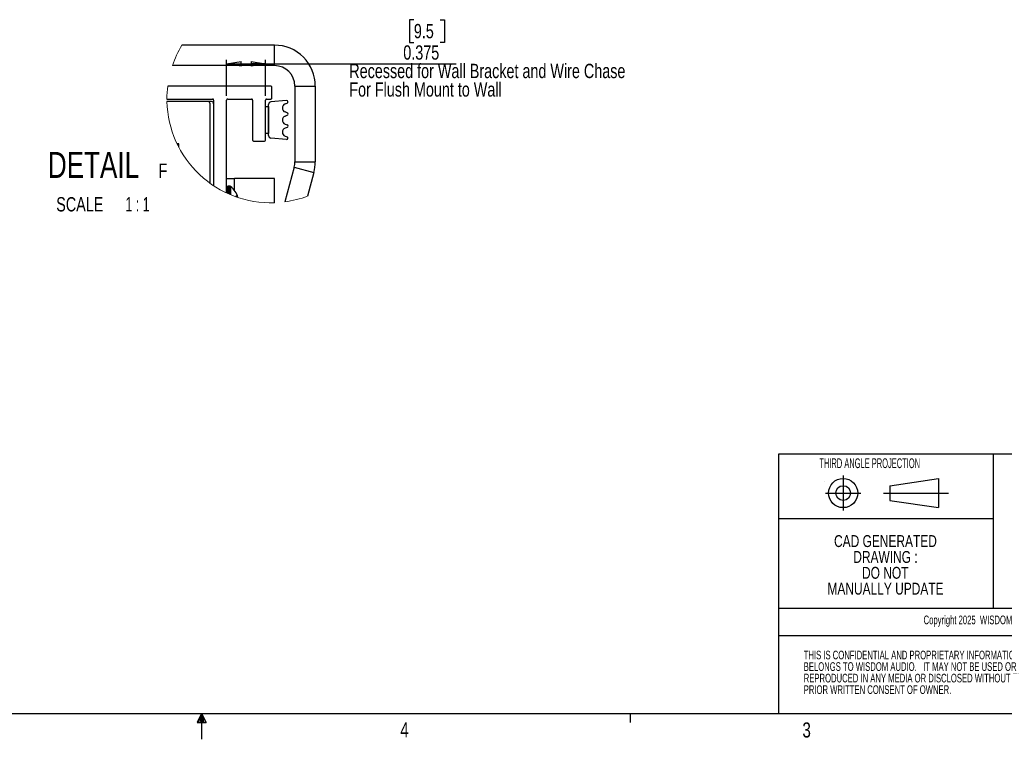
# Model space of a CAD drawing. Header units: inches. Extents: x 0.3 to 33.8, y 0.2 to 21.7.
# Tile 38 of 90: x 15.3 to 24.8, y 0.2 to 7.1. Entities that reach past the tile are written whole.
import ezdxf

# ---------------------------------------------------------------- set-up
doc = ezdxf.new("R2010")
doc.units = ezdxf.units.IN
doc.header["$MEASUREMENT"] = 0
doc.layers.add('BORDERS', color=7, linetype='Continuous')
doc.styles.add('SLDTEXTSTYLE0', font='TXT', dxfattribs={"width": 0.75})
doc.styles.add('SLDTEXTSTYLE11', font='TXT', dxfattribs={"width": 0.65})
doc.styles.add('SLDTEXTSTYLE2', font='TXT', dxfattribs={"width": 0.503965})
doc.styles.add('SLDTEXTSTYLE3', font='TXT', dxfattribs={"width": 0.663})
doc.dimstyles.new('SLDDIMSTYLE4', dxfattribs={"dimtxt": 0.137795, "dimasz": 0.14, "dimexe": 0, "dimexo": 0.0625, "dimgap": 0.034449, "dimtad": 1, "dimdec": 3, "dimrnd": 1e-09, "dimdsep": 46, "dimtxsty": 'SLDTEXTSTYLE0', "dimblk1": 'CLOSED', "dimblk2": 'CLOSED', "dimsah": 1, "dimcen": 0.09, "dimadec": 0, "dimazin": 2, "dimtfac": 1, "dimtdec": 3, "dimtofl": 0, "dimtmove": 0, "dimatfit": 3, "dimldrblk": 'CLOSED', "dimfxl": 0, "dimfrac": 2, "dimtolj": 1, "dimtzin": 12, "dimarcsym": 0})

# ---------------------------------------------------------------- blocks, each defined once
blk = doc.blocks.new('SW_NOTE_0_1')
at = {"layer": 'BORDERS', "color": 0, "char_height": 0.137795, "attachment_point": 1, "style": 'SLDTEXTSTYLE0'}
for s, insert in [('Recessed for Wall Bracket and Wire Chase', (0, 0.1776)), ('For Flush Mount to Wall', (0, -0.0005))]:
    blk.add_mtext(s, dxfattribs=dict(at, insert=insert))
blk = doc.blocks.new('SW_NOTE_0_3')
at = {"layer": 'BORDERS', "color": 0, "attachment_point": 2, "style": 'SLDTEXTSTYLE0'}
for s, insert, char_height in [('CAD GENERATED', (0.6069, 0.1477), 0.114583), ('DRAWING :', (0.6069, -0.0051), 0.11458), ('DO NOT', (0.6049, -0.1578), 0.11458), ('MANUALLY UPDATE', (0.6073, -0.3106), 0.114583)]:
    blk.add_mtext(s, dxfattribs=dict(at, insert=insert, char_height=char_height))
blk = doc.blocks.new('SW_NOTE_0_5')
at = {"layer": 'BORDERS', "color": 0, "char_height": 0.083333, "attachment_point": 1, "style": 'SLDTEXTSTYLE3'}
for s, insert in [('THIS IS CONFIDENTIAL AND PROPRIETARY INFORMATION THAT', (0, 0.1074)), ('BELONGS TO WISDOM AUDIO.   IT MAY NOT BE USED OR', (0, -0.0037)), ('REPRODUCED IN ANY MEDIA OR DISCLOSED WITHOUT THE', (0, -0.1148)), ('PRIOR WRITTEN CONSENT OF OWNER.', (0, -0.2259))]:
    blk.add_mtext(s, dxfattribs=dict(at, insert=insert))
blk = doc.blocks.new('_Closed')
at = {"color": 0, "linetype": 'ByBlock', "lineweight": -2}
for p, q in [((-1, 0.166667), (0, 0)), ((-1, 0.166667), (-1, -0.166667)), ((0, 0), (-1, -0.166667)), ((0, 0), (-1, 0))]:
    blk.add_line(p, q, dxfattribs=at)
blk = doc.blocks.new('_D_12')
at = {"layer": 'BORDERS'}
for p, q in [((19.0672, 7.0938), (19.0252, 7.0938)), ((19.0252, 7.0938), (19.0252, 6.8751)), ((19.3217, 7.0938), (19.3637, 7.0938)), ((19.3637, 7.0938), (19.3637, 6.8751)), ((19.0252, 6.8751), (19.0672, 6.8751)), ((19.3637, 6.8751), (19.3217, 6.8751)), ((17.2651, 6.3592), (17.2651, 6.7083)), ((17.2651, 6.6689), (17.6401, 6.6689)), ((17.6401, 6.3592), (17.6401, 6.7083)), ((17.6401, 6.6689), (19.4744, 6.6689))]:
    blk.add_line(p, q, dxfattribs=at)
at = {"layer": 'BORDERS', "xscale": 0.14, "yscale": 0.14, "rotation": 180.0000000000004}
blk.add_blockref('_Closed', (17.2651, 6.6689), dxfattribs=at)
at = {"layer": 'BORDERS', "xscale": 0.14, "yscale": 0.14}
blk.add_blockref('_Closed', (17.6401, 6.6689), dxfattribs=at)
at = {"layer": 'BORDERS', "char_height": 0.1378, "attachment_point": 1, "style": 'SLDTEXTSTYLE0'}
for s, insert in [('9.5', (19.0672, 7.0527)), ('0.375', (18.9654, 6.8466))]:
    blk.add_mtext(s, dxfattribs=dict(at, insert=insert))
blk = doc.blocks.new('SW_NOTE_0_14')
at = {"layer": 'BORDERS', "color": 0, "attachment_point": 2}
for s, insert, char_height, style in [('DETAIL', (0.5117, 0.3223), 0.25, 'SLDTEXTSTYLE0'), ('F', (1.1799, 0.2105), 0.1378, 'SLDTEXTSTYLE0'), ('SCALE', (0.3798, -0.1128), 0.1378, 'SLDTEXTSTYLE0'), ('1 : 1', (0.9353, -0.1128), 0.1378, 'SLDTEXTSTYLE11')]:
    blk.add_mtext(s, dxfattribs=dict(at, insert=insert, char_height=char_height, style=style))

msp = doc.modelspace()

# ---------------------------------------------------------------- linework, layer by layer
at = {"color": 7, "linetype": 'Continuous', "lineweight": 25}
for p, q in [((17.7251, 6.84851), (16.83515, 6.84851)), ((17.7251, 6.65166), (17.7251, 6.84851)), ((17.7251, 6.65166), (16.74331, 6.65166)), ((17.6901, 6.45481), (16.69795, 6.45481)), ((17.7001, 6.33981), (17.7001, 6.44481)), ((17.92195, 6.45481), (17.92195, 5.72489)), ((17.92195, 6.45481), (18.1188, 6.45481)), ((18.1188, 6.45481), (18.1188, 5.72489)), ((16.6901, 6.32981), (17.1301, 6.32981)), ((17.1201, 6.30481), (16.69042, 6.30481)), ((17.10525, 5.51866), (17.10525, 6.28481)), ((17.1401, 6.31981), (17.1401, 5.49464)), ((17.2651, 5.42461), (17.2651, 6.31981)), ((17.2751, 6.32981), (17.5051, 6.32981)), ((17.5151, 6.31981), (17.5151, 5.93481)), ((17.6401, 5.93481), (17.6401, 6.31981)), ((17.6401, 6.25856), (17.66885, 6.25856)), ((17.6501, 6.32981), (17.6901, 6.32981)), ((17.66885, 5.97784), (17.66885, 6.27677)), ((17.66885, 6.25856), (17.66885, 5.99606)), ((17.84118, 6.31476), (17.69167, 6.30168)), ((17.82832, 6.28184), (17.84697, 6.28862)), ((17.84697, 6.19799), (17.82832, 6.20478)), ((17.82832, 6.16584), (17.84697, 6.17262)), ((17.82832, 6.08878), (17.84697, 6.08199)), ((17.66885, 5.99606), (17.6401, 5.99606)), ((17.84697, 6.05662), (17.82832, 6.04983)), ((17.82832, 5.97278), (17.84697, 5.96599)), ((16.80416, 5.89674), (16.78874, 5.89674)), ((16.80416, 5.86602), (16.80416, 5.89674)), ((17.5251, 5.92481), (17.6301, 5.92481)), ((17.84118, 5.93986), (17.69167, 5.95294)), ((17.92195, 5.72489), (18.1188, 5.72489)), ((17.91525, 5.67394), (17.8255, 5.33902)), ((17.91525, 5.67394), (18.10539, 5.62299)), ((18.10539, 5.62299), (18.04419, 5.3946)), ((17.2651, 5.56481), (17.3401, 5.56481)), ((17.7251, 5.56481), (17.3401, 5.56481)), ((17.3401, 5.45008), (17.3401, 5.56481)), ((17.7251, 5.33042), (17.7251, 5.56481)), ((17.27838, 5.49061), (17.26722, 5.48655)), ((17.26722, 5.48655), (17.26722, 5.42362)), ((17.27838, 5.49061), (17.27838, 5.4185)), ((17.29385, 5.49081), (17.27948, 5.49081)), ((17.27948, 5.49081), (17.27948, 5.418)), ((17.29385, 5.49081), (17.29385, 5.41166)), ((17.30384, 5.48734), (17.30384, 5.40742)), ((17.36125, 5.38543), (17.36125, 5.3994))]:
    msp.add_line(p, q, dxfattribs=at)
at = {"color": 7, "linetype": 'Continuous', "lineweight": 18}
for centre, radius, start, end in [((17.69011, 6.32981), 1, 148.754892, 161.225119), ((17.69012, 6.32981), 1.00002, 172.819297, 179.999926), ((17.6901, 6.32981), 1, 181.432566, 272.005748), ((17.6901, 6.32981), 1, 277.781792, 290.737482)]:
    msp.add_arc(centre, radius, start, end, dxfattribs=at)
at = {"color": 7, "linetype": 'Continuous', "lineweight": 25}
for centre, radius, start, end in [((17.7251, 6.45481), 0.3937, 359.999957, 90.000043), ((17.7251, 6.45481), 0.19685, 0.000097, 89.99986), ((17.6901, 6.44481), 0.01, 359.99987, 90.00013), ((17.08526, 6.28481), 0.02, 0.000228, 90.000402), ((17.1201, 6.28481), 0.02, 0.000228, 90.000402), ((17.1301, 6.31981), 0.01, 359.998906, 89.999833), ((17.2751, 6.31981), 0.01, 89.999029, 180.001811), ((17.5051, 6.31981), 0.01, 359.998189, 90.000971), ((17.6501, 6.31981), 0.01, 89.99987, 180.001811), ((17.69385, 6.27677), 0.025, 95.000106, 180.000028), ((17.6901, 6.33981), 0.01, 269.99987, 0.00013), ((17.84235, 6.24331), 0.041, 110.000152, 249.999848), ((17.84235, 6.30131), 0.0135, 290.000033, 95.000448), ((17.84235, 6.12731), 0.041, 110.000152, 249.999848), ((17.84235, 6.18531), 0.0135, 290.000712, 69.999288), ((17.84235, 6.06931), 0.0135, 290.000712, 69.999288), ((17.69385, 5.97784), 0.025, 179.999388, 265.000478), ((17.84235, 6.01131), 0.041, 110.000049, 249.999951), ((17.5251, 5.93481), 0.01, 179.999029, 270.000971), ((17.6301, 5.93481), 0.01, 270.000464, 359.999536), ((17.84235, 5.95331), 0.0135, 264.999552, 69.999967), ((17.72512, 5.72489), 0.19684, 344.999403, 0.000459), ((17.7251, 5.72489), 0.3937, 345.00001, 0.000015), ((17.26832, 5.48353), 0.00322, 109.995877, 180.004055), ((17.27948, 5.48758), 0.00323, 90.01586, 109.983558), ((17.29385, 5.47471), 0.0161, 51.667362, 89.997796), ((17.18035, 5.33076), 0.19941, 14.692299, 51.738889), ((17.26455, 5.33759), 0.11539, 22.681555, 32.260096)]:
    msp.add_arc(centre, radius, start, end, dxfattribs=at)
msp.add_open_spline([(17.36125, 5.3994), (17.36124, 5.39952), (17.36123, 5.39971), (17.36149, 5.39991), (17.36178, 5.39966), (17.36197, 5.39943), (17.36209, 5.39923), (17.36213, 5.39918)], degree=3, knots=[0, 0, 0, 0, 0.2302312, 0.3570432, 0.5422874, 0.8736549, 1, 1, 1, 1], dxfattribs=at)
at = {"layer": 'BORDERS', "color": 250, "lineweight": 25}
msp.add_line((22.5761, 2.9106), (22.5761, 0.4106), dxfattribs=at)
at = {"layer": 'BORDERS', "lineweight": 25}
for p, q in [((33.52288, 2.9106), (22.5761, 2.9106)), ((23.64797, 2.60535), (24.11672, 2.67548)), ((24.11672, 2.67548), (24.11672, 2.39423)), ((23.64797, 2.60535), (23.64797, 2.46435)), ((23.64797, 2.46435), (24.11672, 2.39423)), ((0.52288, 0.4106), (33.52288, 0.4106))]:
    msp.add_line(p, q, dxfattribs=at)
at = {"layer": 'BORDERS', "color": 218}
msp.add_line((24.64667, 1.42375), (24.64667, 2.9106), dxfattribs=at)
at = {"layer": 'BORDERS'}
for p, q in [((23.19937, 2.7022), (23.19937, 2.36751)), ((23.02949, 2.53485), (23.36924, 2.53485)), ((23.5868, 2.53485), (24.21485, 2.53485)), ((26.77788, 1.42375), (24.64667, 1.42375)), ((26.40288, 1.1606), (22.5761, 1.1606)), ((17.02288, 0.4106), (16.9809, 0.32498)), ((17.02288, 0.4106), (16.98907, 0.32498)), ((17.02288, 0.4106), (17.00855, 0.32498)), ((17.02288, 0.4106), (17.02288, 0.16291)), ((17.02288, 0.4106), (17.067, 0.32498)), ((17.02288, 0.4106), (17.04596, 0.32498)), ((17.02288, 0.4106), (17.03583, 0.32498)), ((21.14788, 0.4106), (21.14788, 0.3258)), ((16.9809, 0.32498), (17.067, 0.32498))]:
    msp.add_line(p, q, dxfattribs=at)
at = {"layer": 'BORDERS', "color": 250}
for p, q in [((22.5761, 2.28902), (24.64667, 2.28902)), ((24.64667, 1.42375), (22.5761, 1.42375))]:
    msp.add_line(p, q, dxfattribs=at)
at = {"layer": 'BORDERS', "lineweight": 25}
for radius in [0.14063, 0.0705]:
    msp.add_circle((23.19937, 2.53485), radius, dxfattribs=at)
at = {"layer": 'BORDERS', "linetype": 'Continuous', "lineweight": 18}
msp.add_arc((23.01658, 2.64287), 0.000527, 90, 270, dxfattribs=at)

# ---------------------------------------------------------------- block references
at = {"layer": 'BORDERS'}
for name, p in [('SW_NOTE_0_1', (18.44587, 6.49127)), ('SW_NOTE_0_14', (15.47193, 5.49759)), ('SW_NOTE_0_3', (22.99965, 1.98164)), ('SW_NOTE_0_5', (22.81992, 0.90906))]:
    msp.add_blockref(name, p, dxfattribs=at)

# ---------------------------------------------------------------- texts
for s, insert, char_height, attachment_point, style in [('THIRD ANGLE PROJECTION', (22.97016, 2.86899), 0.09375, 1, 'SLDTEXTSTYLE2'), ('Copyright 2025  WISDOM AUDIO.', (24.53818, 1.35467), 0.0833333, 2, 'SLDTEXTSTYLE3')]:
    msp.add_mtext(s, dxfattribs=dict(at, insert=insert, char_height=char_height, attachment_point=attachment_point, style=style))
at = {"layer": 'BORDERS', "color": 7, "char_height": 0.14583, "attachment_point": 1, "style": 'SLDTEXTSTYLE0'}
for s, insert in [('4', (18.93651, 0.328)), ('3', (22.80713, 0.32597))]:
    msp.add_mtext(s, dxfattribs=dict(at, insert=insert))

# ---------------------------------------------------------------- dimensions: what is measured, and where the dimension line sits
at = {"layer": 'BORDERS'}
dim = msp.add_linear_dim(base=(17.6401, 6.66893), p1=(17.2651, 6.31981), p2=(17.6401, 6.31981), dimstyle='SLDDIMSTYLE4', dxfattribs=at)
dim.commit()
dim.dimension.update_dxf_attribs({"geometry": '_D_12', "text_midpoint": (19.19444, 6.66893), "dimtype": 160})

doc.saveas('drawing.dxf')
